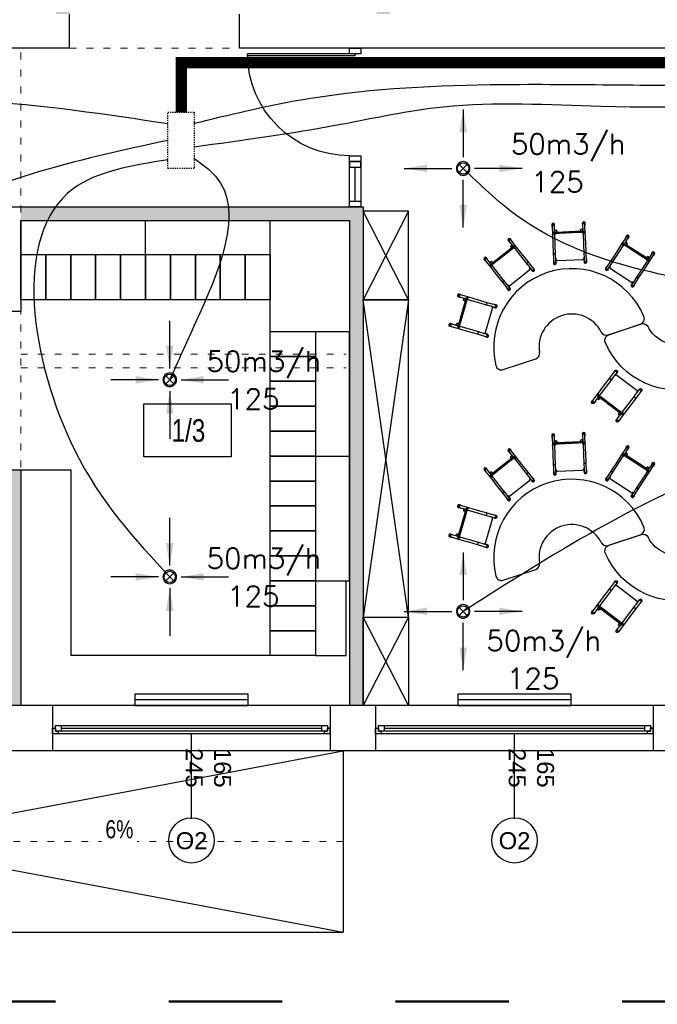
# Model space of a CAD drawing. Header units: millimetres. Extents: x 3698380 to 4312681, y 679670 to 844285.
# Tile 86 of 100: x 4193178 to 4198804, y 778991 to 787677. Entities that reach past the tile are written whole.
import ezdxf
from ezdxf.enums import TextEntityAlignment as Align

# ---------------------------------------------------------------- set-up
doc = ezdxf.new("R2010")
doc.units = ezdxf.units.MM
doc.header["$LTSCALE"] = 10
doc.linetypes.add('1', pattern=[2, 1, -1])
doc.linetypes.add('ACAD_ISO03W100', pattern=[30, 12, -18])
for name, color, linetype in [('! IS_GAZ_opisy', 7, 'Continuous'), ('_wytyczne ele', 6, 'Continuous'), ('A_bloki', 252, 'Continuous'), ('A_kreskowanie', 8, 'Continuous'), ('A_opis', 6, 'Continuous'), ('A_opis_pom', 3, 'Continuous'), ('A_sc_istn', 252, 'Continuous'), ('A_sc_proj', 2, 'Continuous'), ('A_stolarka', 252, 'Continuous'), ('A_wymiary', 1, 'Continuous'), ('FLUID-N1', 7, 'Continuous'), ('FLUID-N1-200-ARRGR', 7, 'Continuous'), ('FLUID-W1', 7, 'Continuous'), ('FLUID-W1-200-ARRGR', 7, 'Continuous'), ('Went_wywiew', 1, '1')]:
    doc.layers.add(name, color=color, linetype=linetype)
for name, color, linetype, lineweight in [('0 20 cienka', 8, 'Continuous', 20), ('HVAC_n1', 5, 'Continuous', 30), ('HVAC_opis_woda', 4, 'Continuous', 13), ('HVAC_w1', 1, 'Continuous', 30), ('HVAC_zakres_opracowania', 1, '1', 50)]:
    doc.layers.add(name, color=color, linetype=linetype, lineweight=lineweight)
doc.styles.add('FDBES', font='simplex.shx')
doc.styles.add('OPIS1', font='ROMANS.SHX', dxfattribs={"width": 0.8})
doc.styles.get("Standard").update_dxf_attribs({"font": 'arial.ttf'})
doc.styles.add('Strzałki', font='ic-isocp.shx', dxfattribs={"width": 0.8})
doc.linetypes.add('TRACKS', pattern='A,0.15,[130,ltypeshp.shx,S=0.25,R=0,X=0,Y=0],0.15', length=0.3)
doc.dimstyles.new('FDBES', dxfattribs={"dimscale": 50, "dimtxt": 4, "dimasz": 2.5, "dimexe": 0.8, "dimexo": 2, "dimgap": 1, "dimtad": 1, "dimdsep": 46, "dimtxsty": 'FDBES', "dimcen": 2.5, "dimclrd": 4, "dimclre": 5, "dimadec": 0, "dimazin": 0, "dimtfac": 1, "dimtmove": 0, "dimatfit": 3, "dimfxl": 1, "dimarcsym": 0})

# ---------------------------------------------------------------- blocks, each defined once
blk = doc.blocks.new('*U462')
at = {"color": 252}
for p, q in [((-95, 20), (-100, 20)), ((-97.5, 15), (-97.5, 17.5)), ((-97.5, 17.5), (-95, 17.5)), ((-92.5, 17.5), (-97.5, 17.5)), ((-97.5, 17.5), (-97.5, 12.5)), ((-95, 17.5), (-95, 20)), ((140, 20), (-95, 20)), ((-92.5, 12.5), (-92.5, 17.5)), ((137.5, 17.5), (-92.5, 17.5)), ((142.5, 17.5), (137.5, 17.5)), ((137.5, 17.5), (137.5, 12.5)), ((145, 20), (140, 20)), ((140, 20), (140, 17.5)), ((140, 17.5), (142.5, 17.5)), ((142.5, 17.5), (142.5, 15)), ((142.5, 12.5), (142.5, 17.5)), ((-100, 15), (-97.5, 15)), ((-97.5, 12.5), (-92.5, 12.5)), ((-92.5, 15), (137.5, 15)), ((-92.5, 12.5), (137.5, 12.5)), ((-92.5, 12.5), (137.5, 12.5)), ((137.5, 12.5), (142.5, 12.5)), ((142.5, 15), (145, 15))]:
    blk.add_line(p, q, dxfattribs=at)
for points in [[(-100, 20), (-100, 15), (-97.5, 15)], [(145, 20), (145, 14.99), (142.5, 15)]]:
    blk.add_lwpolyline(points, dxfattribs=at)
blk = doc.blocks.new('*U338')
at = {"color": 252}
blk.add_lwpolyline([(75, 0), (0, 0)], dxfattribs=at)
for tag, p in [('S', (30, 5)), ('H', (30, -20))]:
    blk.add_attdef(tag, text='', height=15, dxfattribs=at).set_placement(p, align=Align.CENTER)
blk = doc.blocks.new('jndf')
at = {"layer": 'A_stolarka', "ltscale": 2}
for p, q in [((6685.7, -1555593.7), (6685.7, -1556543.7)), ((6685.7, -1555593.7), (6705.7, -1555593.7)), ((6705.7, -1555593.7), (6705.7, -1556543.7))]:
    blk.add_line(p, q, dxfattribs=at)
for points in [[(5755.7, -1555643.7), (5805.7, -1555643.7), (5805.7, -1555543.7), (5755.7, -1555543.7)], [(6705.7, -1555643.7), (6755.7, -1555643.7), (6755.7, -1555543.7), (6705.7, -1555543.7)]]:
    blk.add_lwpolyline(points, close=True, dxfattribs=at)
blk.add_arc((6705.7, -1555643.7), 900, 180, 270, dxfattribs=at)
blk = doc.blocks.new('Stolik banan - czerwony - wys_ 53 cm-1783507-0 PARTER')
at = {"layer": 'A_bloki'}
for p, q in [((-33.64, 69.19), (-63.82, 69.19)), ((63.79, 69.19), (33.62, 69.19))]:
    blk.add_line(p, q, dxfattribs=at)
for centre, radius, start, end in [((-63.82, 64.19), 5, 90, 184.4808), ((-0.01, 69.19), 69, 184.4808, 355.5192), ((-33.64, 64.19), 5, 8.45652, 90), ((-0.01, 69.19), 29, 188.45652, 351.54348), ((33.62, 64.19), 5, 90, 171.54348), ((63.79, 64.19), 5, 355.5192, 90)]:
    blk.add_arc(centre, radius, start, end, dxfattribs=at)
blk = doc.blocks.new('Krzesełko 38 cm - Czerwony-V99-0 PARTER')
at = {"layer": 'A_bloki'}
for p, q in [((-14.75, 7.01), (-14.75, 5.8)), ((-14.5, 5.8), (-14.5, -1.97)), ((-13.5, 0), (-8.5, 0)), ((-12.5, 1), (-12.5, 5.8)), ((-12.5, 1), (-12.5, 0)), ((-12.25, 5.8), (-12.25, 7.01)), ((-10.5, 0.06), (-10.5, 1)), ((10.5, 0.11), (-10.5, 0.11)), ((-8.5, 0), (8.5, 0)), ((8.5, 0), (13.5, 0)), ((10.5, 1), (10.5, 0.06)), ((12.25, 7.01), (12.25, 5.8)), ((12.5, 5.8), (12.5, 1)), ((12.5, 0), (12.5, 1)), ((14.5, -1.97), (14.5, 5.8)), ((14.75, 5.8), (14.75, 7.01)), ((-14.5, -1.97), (-14.5, -9.97)), ((-13.5, 0), (-13.5, -1)), ((-8.5, -1), (-13.5, -1)), ((-12.5, -1.97), (-12.5, -1)), ((-12.5, -1.05), (-12.5, -1.89)), ((-12.5, -19.79), (-12.5, -1.89)), ((8.5, -1), (-8.5, -1)), ((13.5, -1), (8.5, -1)), ((12.5, -1), (12.5, -1.97)), ((12.5, -1.89), (12.5, -1.05)), ((12.5, -1.89), (12.5, -19.79)), ((13.5, -1), (13.5, 0)), ((14.5, -9.97), (14.5, -1.97)), ((-14.5, -9.97), (-14.5, -17.97)), ((14.5, -17.97), (14.5, -9.97)), ((-14.75, -25.73), (-14.75, -26.94)), ((-14.5, -17.97), (-14.5, -26.94)), ((-12.5, -19.11), (-12.5, -17.97)), ((-12.5, -19.98), (-12.5, -19.79)), ((-12.5, -22.92), (-12.5, -19.98)), ((-12.5, -26.94), (-12.5, -22.92)), ((-12.25, -26.94), (-12.25, -25.73)), ((-11.14, -24.82), (11.14, -24.82)), ((12.25, -25.73), (12.25, -26.94)), ((12.5, -17.97), (12.5, -19.11)), ((12.5, -19.79), (12.5, -19.98)), ((12.5, -19.98), (12.5, -22.92)), ((12.5, -22.92), (12.5, -26.94)), ((14.5, -26.94), (14.5, -17.97)), ((14.75, -26.94), (14.75, -25.73))]:
    blk.add_line(p, q, dxfattribs=at)
at = {"layer": 'A_bloki', "flags": 128}
for points in [[(-12.5, -22.92), (-12.46, -23.34), (-12.32, -23.74), (-12.11, -24.1), (-11.83, -24.41), (-11.49, -24.66)], [(11.49, -24.66), (11.83, -24.41), (12.11, -24.1), (12.32, -23.74), (12.46, -23.34), (12.5, -22.92)]]:
    blk.add_lwpolyline(points, dxfattribs=at)
at = {"layer": 'A_bloki'}
for centre, radius, start, end in [((-11.5, 1), 1, 0, 180), ((-11.5, 1), 1, 135, 180), ((-11.5, 1), 1, 180, 255), ((-11.5, 1), 1, 180, 360), ((-11.5, 1), 1, 30, 120), ((-11.5, 1), 1, 300, 0), ((-11.5, 1), 1, 0, 15), ((11.5, 1), 1, 360, 180), ((11.5, 1), 1, 120, 180), ((11.5, 1), 1, 180, 240), ((11.5, 1), 1, 180, 360), ((11.5, 1), 1, 360, 105), ((11.5, 1), 1, 270, 360), ((-10.5, -1.89), 2, 155.58201, 180), ((10.5, -1.89), 2, 0, 24.41799)]:
    blk.add_arc(centre, radius, start, end, dxfattribs=at)
for centre, major_axis, start_param, end_param in [((-13.5, 7.01), (-1.25, 0), 3.141593, 6.283185), ((-13.5, 7.01), (1.25, 0), 3.141593, 3.403392), ((-13.5, 5.8), (1.25, 0), 0, 3.141593), ((-13.5, 5.8), (1.25, 0), 3.141593, 3.77396), ((-13.5, 5.8), (-1, 0), 3.141593, 6.283185), ((-13.5, 5.8), (1.25, 0), 5.650818, 6.283185), ((-13.5, 7.01), (-1.25, 0), 2.879793, 3.141593), ((13.5, 7.01), (-1.25, 0), 3.141593, 6.283185), ((13.5, 7.01), (1.25, 0), 3.141593, 3.403392), ((13.5, 5.8), (1.25, 0), 0, 3.141593), ((13.5, 5.8), (1.25, 0), 3.141593, 3.77396), ((13.5, 5.8), (-1, 0), 3.141593, 6.283185), ((13.5, 5.8), (1.25, 0), 5.650818, 6.283185), ((13.5, 7.01), (-1.25, 0), 2.879793, 3.141593), ((-13.5, -25.73), (1.25, 0), 2.509225, 3.141593), ((-13.5, -25.73), (1.25, 0), 3.141593, 6.283185), ((-13.5, -25.73), (1.25, 0), 0, 0.632368), ((13.5, -25.73), (1.25, 0), 2.509225, 3.141593), ((13.5, -25.73), (1.25, 0), 3.141593, 6.283185), ((13.5, -25.73), (1.25, 0), 0, 0.632368), ((-13.5, -26.94), (-1.25, 0), 6.021386, 6.283185), ((-13.5, -26.94), (-1.25, 0), 0, 3.141593), ((-13.5, -26.94), (1.25, 0), 0, 0.261799), ((13.5, -26.94), (-1.25, 0), 6.100199, 6.283185), ((13.5, -26.94), (-1.25, 0), 0, 3.141593), ((13.5, -26.94), (1.25, 0), 0, 0.261799)]:
    blk.add_ellipse(centre, major_axis=major_axis, ratio=0.970296, start_param=start_param, end_param=end_param, dxfattribs=at)
for points, knots in [([(-12.5, 1), (-12.5, 1.09), (-12.48, 1.22), (-12.43, 1.38), (-12.38, 1.48), (-12.33, 1.56), (-12.28, 1.63), (-12.24, 1.68), (-12.21, 1.71)], [0, 0, 0, 0, 0.0833333, 0.125, 0.1666667, 0.1875, 0.2083333, 0.25, 0.25, 0.25, 0.25]), ([(-11.76, 0.03), (-11.8, 0.05), (-11.88, 0.07), (-12, 0.13), (-12.09, 0.19), (-12.16, 0.25), (-12.22, 0.31), (-12.3, 0.39), (-12.36, 0.48), (-12.4, 0.56), (-12.43, 0.64), (-12.48, 0.78), (-12.5, 0.91), (-12.5, 1)], [0.5833333, 0.5833333, 0.5833333, 0.5833333, 0.625, 0.6666667, 0.7083333, 0.7291667, 0.75, 0.7916667, 0.8333333, 0.8541667, 0.875, 0.9166667, 1, 1, 1, 1]), ([(-12, 1.87), (-11.96, 1.89), (-11.88, 1.93), (-11.72, 1.98), (-11.5, 2.01), (-11.28, 1.98), (-11.12, 1.93), (-11.04, 1.89), (-11, 1.87)], [0.3333333, 0.3333333, 0.3333333, 0.3333333, 0.375, 0.4166667, 0.5, 0.5833333, 0.625, 0.6666667, 0.6666667, 0.6666667, 0.6666667]), ([(-10.5, 1), (-10.5, 0.91), (-10.52, 0.78), (-10.57, 0.62), (-10.62, 0.52), (-10.67, 0.44), (-10.72, 0.37), (-10.78, 0.31), (-10.84, 0.25), (-10.91, 0.19), (-10.96, 0.16), (-11, 0.13)], [0, 0, 0, 0, 0.0833333, 0.125, 0.1666667, 0.1875, 0.2083333, 0.25, 0.2708333, 0.2916667, 0.3333333, 0.3333333, 0.3333333, 0.3333333]), ([(10.5, 1), (10.5, 1.09), (10.52, 1.22), (10.57, 1.38), (10.62, 1.48), (10.67, 1.56), (10.72, 1.63), (10.78, 1.69), (10.84, 1.75), (10.91, 1.81), (10.96, 1.84), (11, 1.87)], [0, 0, 0, 0, 0.0833333, 0.125, 0.1666667, 0.1875, 0.2083333, 0.25, 0.2708333, 0.2916667, 0.3333333, 0.3333333, 0.3333333, 0.3333333]), ([(11, 0.13), (10.96, 0.16), (10.91, 0.19), (10.84, 0.25), (10.78, 0.31), (10.7, 0.39), (10.64, 0.48), (10.6, 0.56), (10.57, 0.64), (10.52, 0.78), (10.5, 0.91), (10.5, 1)], [0.6666667, 0.6666667, 0.6666667, 0.6666667, 0.7083333, 0.7291667, 0.75, 0.7916667, 0.8333333, 0.8541667, 0.875, 0.9166667, 1, 1, 1, 1]), ([(11.06, 0.03), (11.01, 0.04), (10.83, 0.09), (10.64, 0.11), (10.5, 0.11)], [0.4285714, 0.4285714, 0.4285714, 0.4285714, 0.5714286, 1, 1, 1, 1]), ([(11.5, 2), (11.59, 2), (11.72, 1.98), (11.88, 1.93), (11.96, 1.89), (12, 1.87)], [0.5, 0.5, 0.5, 0.5, 0.5833333, 0.625, 0.6666667, 0.6666667, 0.6666667, 0.6666667]), ([(12.5, 1), (12.5, 0.91), (12.48, 0.78), (12.43, 0.62), (12.38, 0.52), (12.33, 0.44), (12.28, 0.37), (12.22, 0.31), (12.16, 0.25), (12.09, 0.19), (12, 0.13), (11.88, 0.07), (11.72, 0.02), (11.59, 0), (11.5, 0)], [0, 0, 0, 0, 0.0833333, 0.125, 0.1666667, 0.1875, 0.2083333, 0.25, 0.2708333, 0.2916667, 0.3333333, 0.375, 0.4166667, 0.5, 0.5, 0.5, 0.5]), ([(12.21, 1.71), (12.24, 1.68), (12.3, 1.61), (12.36, 1.52), (12.4, 1.44), (12.43, 1.36), (12.48, 1.22), (12.5, 1.09), (12.5, 1)], [0.75, 0.75, 0.75, 0.75, 0.7916667, 0.8333333, 0.8541667, 0.875, 0.9166667, 1, 1, 1, 1]), ([(-14.5, -1.97), (-14.5, -1.9), (-14.48, -1.8), (-14.43, -1.67), (-14.37, -1.58), (-14.3, -1.49), (-14.21, -1.41), (-14.11, -1.35), (-13.97, -1.27), (-13.76, -1.2), (-13.5, -1.18), (-13.24, -1.2), (-13.03, -1.27), (-12.89, -1.35), (-12.79, -1.41), (-12.7, -1.49), (-12.63, -1.58), (-12.57, -1.67), (-12.52, -1.8), (-12.5, -1.9), (-12.5, -1.97)], [0, 0, 0, 0, 0.083333, 0.125, 0.166667, 0.208333, 0.25, 0.291667, 0.333333, 0.416667, 0.5, 0.583333, 0.666667, 0.708333, 0.75, 0.791667, 0.833333, 0.875, 0.916667, 1, 1, 1, 1]), ([(12.5, -1.97), (12.5, -1.9), (12.52, -1.8), (12.57, -1.67), (12.63, -1.58), (12.7, -1.49), (12.79, -1.41), (12.89, -1.35), (13.03, -1.27), (13.24, -1.2), (13.5, -1.18), (13.76, -1.2), (13.97, -1.27), (14.11, -1.35), (14.21, -1.41), (14.3, -1.49), (14.37, -1.58), (14.43, -1.67), (14.48, -1.8), (14.5, -1.9), (14.5, -1.97)], [0, 0, 0, 0, 0.083333, 0.125, 0.166667, 0.208333, 0.25, 0.291667, 0.333333, 0.416667, 0.5, 0.583333, 0.666667, 0.708333, 0.75, 0.791667, 0.833333, 0.875, 0.916667, 1, 1, 1, 1]), ([(-14.5, -17.97), (-14.5, -18.04), (-14.48, -18.14), (-14.43, -18.27), (-14.37, -18.36), (-14.3, -18.44), (-14.21, -18.52), (-14.11, -18.59), (-13.97, -18.67), (-13.76, -18.73), (-13.5, -18.76), (-13.24, -18.73), (-13.03, -18.67), (-12.89, -18.59), (-12.79, -18.52), (-12.7, -18.44), (-12.63, -18.36), (-12.57, -18.27), (-12.52, -18.14), (-12.5, -18.04), (-12.5, -17.97)], [0, 0, 0, 0, 0.083333, 0.125, 0.166667, 0.208333, 0.25, 0.291667, 0.333333, 0.416667, 0.5, 0.583333, 0.666667, 0.708333, 0.75, 0.791667, 0.833333, 0.875, 0.916667, 1, 1, 1, 1]), ([(-11.57, -24.61), (-11.57, -24.61), (-11.58, -24.6), (-11.6, -24.59), (-11.61, -24.58), (-11.63, -24.57), (-11.64, -24.56), (-11.66, -24.55), (-11.67, -24.54), (-11.68, -24.53), (-11.7, -24.52), (-11.71, -24.51), (-11.73, -24.5), (-11.74, -24.49), (-11.76, -24.47), (-11.79, -24.45), (-11.82, -24.42), (-11.86, -24.39), (-11.91, -24.34), (-11.94, -24.31), (-11.96, -24.29)], [0, 0, 0, 0, 0.071429, 0.107143, 0.142857, 0.178571, 0.214286, 0.25, 0.285714, 0.321429, 0.357143, 0.392857, 0.428571, 0.464286, 0.5, 0.571429, 0.642857, 0.714286, 0.857143, 1, 1, 1, 1]), ([(-11.49, -24.66), (-11.46, -24.67), (-11.43, -24.69), (-11.39, -24.71), (-11.36, -24.72), (-11.35, -24.73), (-11.33, -24.74), (-11.31, -24.75), (-11.29, -24.76), (-11.28, -24.76), (-11.26, -24.77), (-11.24, -24.78), (-11.23, -24.78), (-11.21, -24.79), (-11.19, -24.8), (-11.18, -24.8), (-11.16, -24.81), (-11.15, -24.81), (-11.15, -24.81), (-11.14, -24.82), (-11.14, -24.82), (-11.14, -24.82), (-11.14, -24.81)], [0, 0, 0, 0, 0.1428571, 0.2142857, 0.25, 0.2857143, 0.3214286, 0.3571429, 0.3928571, 0.4285714, 0.4642857, 0.5, 0.5357143, 0.5714286, 0.6071429, 0.6428571, 0.6785714, 0.7142857, 0.75, 0.7857143, 0.8214286, 0.8571429, 0.8571429, 0.8571429, 0.8571429]), ([(11.14, -24.81), (11.14, -24.82), (11.14, -24.82), (11.14, -24.82), (11.15, -24.81), (11.15, -24.81), (11.16, -24.81), (11.18, -24.8), (11.19, -24.8), (11.21, -24.79), (11.23, -24.78), (11.24, -24.78), (11.26, -24.77), (11.28, -24.76), (11.29, -24.76), (11.31, -24.75), (11.33, -24.74), (11.35, -24.73), (11.36, -24.72), (11.39, -24.71), (11.43, -24.69), (11.46, -24.67), (11.49, -24.66)], [0.1428571, 0.1428571, 0.1428571, 0.1428571, 0.1785714, 0.2142857, 0.25, 0.2857143, 0.3214286, 0.3571429, 0.3928571, 0.4285714, 0.4642857, 0.5, 0.5357143, 0.5714286, 0.6071429, 0.6428571, 0.6785714, 0.7142857, 0.75, 0.7857143, 0.8571429, 1, 1, 1, 1]), ([(11.96, -24.29), (11.94, -24.31), (11.91, -24.34), (11.86, -24.39), (11.82, -24.42), (11.79, -24.45), (11.76, -24.47), (11.74, -24.49), (11.73, -24.5), (11.71, -24.51), (11.7, -24.52), (11.68, -24.53), (11.67, -24.54), (11.66, -24.55), (11.64, -24.56), (11.63, -24.57), (11.61, -24.58), (11.6, -24.59), (11.58, -24.6), (11.57, -24.61), (11.57, -24.61)], [0, 0, 0, 0, 0.142857, 0.285714, 0.357143, 0.428571, 0.5, 0.535714, 0.571429, 0.607143, 0.642857, 0.678571, 0.714286, 0.75, 0.785714, 0.821429, 0.857143, 0.892857, 0.928571, 1, 1, 1, 1]), ([(12.5, -17.97), (12.5, -18.04), (12.52, -18.14), (12.57, -18.27), (12.63, -18.36), (12.7, -18.44), (12.79, -18.52), (12.89, -18.59), (13.03, -18.67), (13.24, -18.73), (13.5, -18.76), (13.76, -18.73), (13.97, -18.67), (14.11, -18.59), (14.21, -18.52), (14.3, -18.44), (14.37, -18.36), (14.43, -18.27), (14.48, -18.14), (14.5, -18.04), (14.5, -17.97)], [0, 0, 0, 0, 0.083333, 0.125, 0.166667, 0.208333, 0.25, 0.291667, 0.333333, 0.416667, 0.5, 0.583333, 0.666667, 0.708333, 0.75, 0.791667, 0.833333, 0.875, 0.916667, 1, 1, 1, 1])]:
    blk.add_open_spline(points, degree=3, knots=knots, dxfattribs=at)
for points in [[(-10.5, 0.11), (-10.55, 0.11), (-10.64, 0.11), (-10.78, 0.09), (-10.92, 0.07), (-11.01, 0.04), (-11.06, 0.03)], [(-10.79, 1.71), (-10.76, 1.68), (-10.7, 1.61), (-10.66, 1.54), (-10.63, 1.5)], [(-10.53, 1.26), (-10.51, 1.18), (-10.5, 1.09), (-10.5, 1)]]:
    blk.add_open_spline(points, degree=3, dxfattribs=at)
blk = doc.blocks.new('CFU')
at = {"layer": 'A_bloki'}
for p, q in [((64155.5, -676318), (64555.5, -675538)), ((64155.5, -675538), (64555.5, -676318))]:
    blk.add_line(p, q, dxfattribs=at)
blk.add_lwpolyline([(64555.5, -676318), (64155.5, -676318), (64155.5, -675538), (64555.5, -675538)], close=True, dxfattribs=at)
blk = doc.blocks.new('NJIOVGYGV')
at = {"layer": 'A_bloki'}
for p, q in [((64155.5, -679118), (64555.5, -676318)), ((64155.5, -676318), (64555.5, -679118))]:
    blk.add_line(p, q, dxfattribs=at)
blk.add_lwpolyline([(64155.5, -676318), (64555.5, -676318), (64555.5, -679118), (64155.5, -679118)], close=True, dxfattribs=at)
blk = doc.blocks.new('d')
at = {"layer": 'A_kreskowanie', "ltscale": 2}
h = blk.add_hatch(color=252, dxfattribs=at)
h.dxf.hatch_style = 1
h.paths.add_polyline_path([(3731432.76, 791007.02), (3731312.76, 791007.02), (3731312.76, 789647.02), (3731432.76, 789647.02)])
h.paths.add_polyline_path([(3732874.74, 789327.02), (3732874.74, 789347.02), (3731432.76, 789347.02), (3731432.76, 789227.02), (3732874.74, 789227.02)])
h.paths.add_polyline_path([(3732754.74, 789227.02), (3732634.74, 789227.02), (3732634.74, 789127.02), (3732754.74, 789127.02)])
h.paths.add_polyline_path([(3734281.53, 789347.02), (3733874.74, 789347.02), (3733874.74, 789227.02), (3734281.53, 789227.02)])
h.paths.add_polyline_path([(3734161.53, 791007.02), (3734041.53, 791007.02), (3734041.53, 790927.02), (3734041.53, 790357.02), (3734041.53, 789347.02), (3734161.53, 789347.02)])
h.paths.add_polyline_path([(3736381.9, 791007.02), (3736261.9, 791007.02), (3736261.9, 789347.02), (3735463.65, 789347.02), (3735314.74, 789347.02), (3735314.74, 789227.02), (3736381.9, 789227.02)])
h.paths.add_polyline_path([(3735583.65, 789227.02), (3735463.65, 789227.02), (3735463.65, 787727.02), (3735583.65, 787727.02)])
h.paths.add_polyline_path([(3732754.74, 788122.56), (3732634.74, 788122.56), (3732634.74, 787727.02), (3732754.74, 787727.02)])
h.paths.add_polyline_path([(3731432.76, 789527.02), (3731312.76, 789527.02), (3731312.76, 787727.02), (3731432.76, 787727.02)])
h.paths.add_polyline_path([(3730049.12, 787727.02), (3729235.08, 787727.02), (3729235.08, 787627.02), (3729285.08, 787627.02), (3729285.08, 787527.02, 0.0278424), (3729290.65, 787427.02), (3730049.12, 787427.02)])
h.paths.add_polyline_path([(3729285.08, 787527.02), (3729235.08, 787527.02), (3729235.08, 787427.02), (3729290.65, 787427.02, -0.0278424)], flags=17)
h.paths.add_polyline_path([(3729285.08, 787627.02), (3729235.08, 787627.02), (3729235.08, 787527.02), (3729285.08, 787527.02)], flags=17)
h.paths.add_polyline_path([(3729114.74, 784607.02), (3728714.74, 784607.02), (3728714.74, 783607.02), (3729114.74, 783607.02)])
h.paths.add_polyline_path([(3729220.66, 783607.02), (3729114.74, 783607.02), (3729114.74, 783487.02), (3729220.66, 783487.02)])
h.paths.add_polyline_path([(3729309.74, 783607.02), (3729220.66, 783607.02), (3729220.66, 783487.02), (3729309.74, 783487.02)])
h.paths.add_polyline_path([(3732204.74, 783607.02), (3730709.74, 783607.02), (3730709.74, 783487.02), (3732204.74, 783487.02)])
h.paths.add_polyline_path([(3732324.74, 783707.02), (3732204.74, 783707.02), (3732204.74, 781627.02), (3732324.74, 781627.02)])
h.paths.add_polyline_path([(3735344.74, 786027.02), (3735224.74, 786027.02), (3732324.74, 786027.02), (3732324.74, 785907.02), (3735224.74, 785907.02), (3735224.74, 781627.02), (3735344.74, 781627.02)])
h.paths.add_polyline_path([(3744114.74, 791127.02), (3735314.74, 791127.02), (3735314.74, 791007.02), (3744114.74, 791007.02)])
h.paths.add_polyline_path([(3740100.05, 791007.02), (3739980.05, 791007.02), (3739980.05, 787727.02), (3740100.05, 787727.02)])
h.paths.add_polyline_path([(3742214.74, 791007.02), (3742094.74, 791007.02), (3742094.74, 787727.02), (3742214.74, 787727.02)])
h.paths.add_polyline_path([(3727024.74, 793327.02), (3726904.74, 793327.02), (3726904.74, 789127.02), (3727024.74, 789127.02)])
at = {"layer": '0 20 cienka', "color": 252, "linetype": 'ACAD_ISO03W100', "ltscale": 0.5}
for p, q in [((3732754.74, 787427.02), (3734254.74, 787427.02)), ((3730909.74, 780427.02), (3735169.87, 780427.02))]:
    blk.add_line(p, q, dxfattribs=at)
for points in [[(3732324.74, 781627.02), (3732324.74, 787427.02)], [(3732324.74, 784727.02), (3735194.74, 784727.02)], [(3732324.74, 784607.02), (3735194.74, 784607.02)]]:
    blk.add_lwpolyline(points, dxfattribs=at)
at = {"layer": 'A_bloki', "color": 252, "linetype": 'Continuous'}
for p, q in [((3732324.74, 785607.02), (3732324.74, 785907.02)), ((3733424.74, 785607.02), (3733424.74, 785907.02)), ((3733424.74, 785607.02), (3733424.74, 785907.02)), ((3734524.74, 784846.58), (3734524.74, 785907.02)), ((3734924.74, 784927.02), (3735224.74, 784927.02)), ((3734924.74, 784927.02), (3735224.74, 784927.02)), ((3734924.74, 783827.02), (3735224.74, 783827.02)), ((3734924.74, 783827.02), (3735224.74, 783827.02)), ((3734924.74, 783827.02), (3735224.74, 783827.02)), ((3734924.74, 783827.02), (3735224.74, 783827.02)), ((3734924.74, 783827.02), (3735224.74, 783827.02)), ((3732324.74, 783707.02), (3732764.74, 783707.02)), ((3734924.74, 782727.02), (3735224.74, 782727.02)), ((3734924.74, 782727.02), (3735224.74, 782727.02)), ((3734924.74, 782727.02), (3735224.74, 782727.02)), ((3734524.74, 782067.02), (3732764.74, 782067.02)), ((3734924.74, 782067.02), (3735194.74, 782067.02))]:
    blk.add_line(p, q, dxfattribs=at)
for points in [[(3732324.74, 785207.02), (3732324.74, 785607.02), (3732544.74, 785607.02), (3732544.74, 785207.02)], [(3732544.74, 785207.02), (3732544.74, 785607.02), (3732764.74, 785607.02), (3732764.74, 785207.02)], [(3732764.74, 785207.02), (3732764.74, 785607.02), (3732984.74, 785607.02), (3732984.74, 785207.02)], [(3732984.74, 785207.02), (3732984.74, 785607.02), (3733204.74, 785607.02), (3733204.74, 785207.02)], [(3733204.74, 785207.02), (3733204.74, 785607.02), (3733424.74, 785607.02), (3733424.74, 785207.02)], [(3733424.74, 785207.02), (3733424.74, 785607.02), (3733644.74, 785607.02), (3733644.74, 785207.02)], [(3733644.74, 785207.02), (3733644.74, 785607.02), (3733864.74, 785607.02), (3733864.74, 785207.02)], [(3733864.74, 785207.02), (3733864.74, 785607.02), (3734084.74, 785607.02), (3734084.74, 785207.02)], [(3734084.74, 785207.02), (3734084.74, 785607.02), (3734304.74, 785607.02), (3734304.74, 785207.02)], [(3734304.74, 785207.02), (3734304.74, 785607.02), (3734524.74, 785607.02), (3734524.74, 785207.02)], [(3734524.74, 784927.02), (3734924.74, 784927.02), (3734924.74, 784707.02), (3734524.74, 784707.02)], [(3734524.74, 784707.02), (3734924.74, 784707.02), (3734924.74, 784487.02), (3734524.74, 784487.02)], [(3734524.74, 784487.02), (3734924.74, 784487.02), (3734924.74, 784267.02), (3734524.74, 784267.02)], [(3734524.74, 784267.02), (3734924.74, 784267.02), (3734924.74, 784047.02), (3734524.74, 784047.02)], [(3734524.74, 784047.02), (3734924.74, 784047.02), (3734924.74, 783827.02), (3734524.74, 783827.02)], [(3734524.74, 783827.02), (3734924.74, 783827.02), (3734924.74, 783607.02), (3734524.74, 783607.02)], [(3734524.74, 783607.02), (3734924.74, 783607.02), (3734924.74, 783387.02), (3734524.74, 783387.02)], [(3734524.74, 783387.02), (3734924.74, 783387.02), (3734924.74, 783167.02), (3734524.74, 783167.02)], [(3734524.74, 783167.02), (3734924.74, 783167.02), (3734924.74, 782947.02), (3734524.74, 782947.02)], [(3734524.74, 782947.02), (3734924.74, 782947.02), (3734924.74, 782727.02), (3734524.74, 782727.02)], [(3734524.74, 782727.02), (3734924.74, 782727.02), (3734924.74, 782507.02), (3734524.74, 782507.02)], [(3734524.74, 782507.02), (3734924.74, 782507.02), (3734924.74, 782287.02), (3734524.74, 782287.02)], [(3734524.74, 782287.02), (3734924.74, 782287.02), (3734924.74, 782067.02), (3734524.74, 782067.02)]]:
    blk.add_lwpolyline(points, close=True, dxfattribs=at)
for points in [[(3735224.74, 783827.02), (3735224.74, 784927.02)], [(3735224.74, 782727.02), (3735224.74, 783827.02)], [(3732764.74, 783707.02), (3732764.74, 782067.02)], [(3735194.74, 782067.02), (3735194.74, 782727.02)]]:
    blk.add_lwpolyline(points, dxfattribs=at)
at = {"layer": 'A_opis_pom', "color": 252, "ltscale": 2}
blk.add_lwpolyline([(3733410.74, 784286.87), (3734179.67, 784286.87), (3734179.67, 783821.45), (3733410.74, 783821.45)], close=True, dxfattribs=at)
at = {"layer": 'A_sc_istn', "color": 252}
for points in [[(3732754.74, 787427.02), (3731149.12, 787427.02)], [(3738835.51, 787427.02), (3734254.74, 787427.02)], [(3748199.74, 781627.02), (3730709.74, 781627.02)], [(3732604.74, 781627.02), (3732604.74, 781227.02)], [(3735054.74, 781627.02), (3735054.74, 781227.02)], [(3735454.74, 781627.02), (3735454.74, 781227.02)], [(3737904.74, 781627.02), (3737904.74, 781227.02)], [(3748199.74, 781227.02), (3730709.74, 781227.02)]]:
    blk.add_lwpolyline(points, dxfattribs=at)
for points in [[(3734329.74, 781727.02), (3733329.74, 781727.02), (3733329.74, 781627.02), (3734329.74, 781627.02)], [(3737179.74, 781727.02), (3736179.74, 781727.02), (3736179.74, 781627.02), (3737179.74, 781627.02)]]:
    blk.add_lwpolyline(points, close=True, dxfattribs=at)
at = {"layer": 'A_sc_istn', "color": 252, "linetype": 'TRACKS', "ltscale": 20}
for points in [[(3734329.74, 781677.02), (3733329.74, 781677.02)], [(3737179.74, 781677.02), (3736179.74, 781677.02)]]:
    blk.add_lwpolyline(points, dxfattribs=at)
at = {"layer": 'A_sc_istn', "color": 252}
for centre in [(3733831.05, 780437.26), (3736681.05, 780437.26)]:
    blk.add_circle(centre, 200, dxfattribs=at)
at = {"layer": 'A_sc_proj', "color": 252, "ltscale": 16}
for p, q in [((3732754.74, 787427.02), (3732754.74, 787727.02)), ((3734254.74, 787427.02), (3734254.74, 787727.02))]:
    blk.add_line(p, q, dxfattribs=at)
at = {"layer": 'A_sc_proj', "color": 252, "ltscale": 2}
for p, q in [((3732204.74, 786027.02), (3735344.74, 786027.02)), ((3735224.74, 786027.02), (3735344.74, 786027.02)), ((3732324.74, 785907.02), (3735224.74, 785907.02)), ((3732204.74, 785107.02), (3732324.74, 785107.02)), ((3732204.74, 783707.02), (3732324.74, 783707.02))]:
    blk.add_line(p, q, dxfattribs=at)
for points in [[(3735344.74, 786027.02), (3735344.74, 781627.02)], [(3732324.74, 785907.02), (3732324.74, 785107.02)], [(3735224.74, 785907.02), (3735224.74, 781627.02)], [(3732324.74, 783707.02), (3732324.74, 781627.02)]]:
    blk.add_lwpolyline(points, dxfattribs=at)
at = {"layer": 'A_stolarka', "color": 252, "ltscale": 2}
blk.add_line((3735274.74, 786077.02), (3735274.74, 786377.02), dxfattribs=at)
at = {"layer": 'A_stolarka', "color": 252}
for p, q in [((3730909.74, 780427.02), (3735169.87, 781227.02)), ((3735169.87, 781227.02), (3735169.87, 779627.02)), ((3730909.74, 780427.02), (3735169.87, 779627.02)), ((3729009.74, 779627.02), (3735169.87, 779627.02))]:
    blk.add_line(p, q, dxfattribs=at)
at = {"layer": 'A_stolarka', "color": 252, "ltscale": 2}
for points in [[(3735224.74, 786427.02), (3735224.74, 786377.02), (3735324.74, 786377.02), (3735324.74, 786427.02)], [(3735324.74, 786427.02), (3735324.74, 786027.02), (3735224.74, 786027.02), (3735224.74, 786427.02)], [(3735224.74, 786027.02), (3735224.74, 786077.02), (3735324.74, 786077.02), (3735324.74, 786027.02)]]:
    blk.add_lwpolyline(points, close=True, dxfattribs=at)
at = {"layer": 'A_bloki', "color": 252, "xscale": -1}
for name in ['CFU', 'NJIOVGYGV']:
    blk.add_blockref(name, (3799900.25, 1461524.98), dxfattribs=at)
at = {"layer": 'A_bloki', "color": 252}
for name, p, xscale, yscale, zscale, rotation in [('Krzesełko 38 cm - Czerwony-V99-0 PARTER', (3737159.85, 785804.59), 10, 10, 10, 2.530423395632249), ('Krzesełko 38 cm - Czerwony-V99-0 PARTER', (3736572.68, 785597.06), 9.999999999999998, 9.999999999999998, 9.999999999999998, 38.18098036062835), ('Krzesełko 38 cm - Czerwony-V99-0 PARTER', (3737755.4, 785631.12), 10, 10, 10, 327.0319375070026), ('Stolik banan - czerwony - wys_ 53 cm-1783507-0 PARTER', (3736969.19, 785447.3), 10.00000000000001, 10.00000000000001, 10.00000000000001, 198.3487556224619), ('Stolik banan - czerwony - wys_ 53 cm-1783507-0 PARTER', (3738335.71, 784442.52), -9.999999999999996, 9.999999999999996, 9.999999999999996, 18.34875562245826), ('Krzesełko 38 cm - Czerwony-V99-0 PARTER', (3736218.61, 785094.51), 9.999999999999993, 9.999999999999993, 9.999999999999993, 73.72347286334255), ('Krzesełko 38 cm - Czerwony-V99-0 PARTER', (3737523.06, 784276.85), -10, 10, 10, 142.9740383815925), ('Krzesełko 38 cm - Czerwony-V99-0 PARTER', (3737159.85, 783947.1), 10, 10, 10, 2.530423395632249), ('Krzesełko 38 cm - Czerwony-V99-0 PARTER', (3737755.4, 783773.63), 10, 10, 10, 327.0319375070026), ('Krzesełko 38 cm - Czerwony-V99-0 PARTER', (3736572.68, 783739.57), 9.999999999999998, 9.999999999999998, 9.999999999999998, 38.18098036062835), ('Stolik banan - czerwony - wys_ 53 cm-1783507-0 PARTER', (3736969.19, 783589.81), 10.00000000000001, 10.00000000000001, 10.00000000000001, 198.3487556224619), ('Krzesełko 38 cm - Czerwony-V99-0 PARTER', (3736218.61, 783237.01), 9.999999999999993, 9.999999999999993, 9.999999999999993, 73.72347286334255), ('Stolik banan - czerwony - wys_ 53 cm-1783507-0 PARTER', (3738335.71, 782585.02), -9.999999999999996, 9.999999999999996, 9.999999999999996, 18.34875562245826), ('Krzesełko 38 cm - Czerwony-V99-0 PARTER', (3737523.06, 782419.36), -10, 10, 10, 142.9740383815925)]:
    blk.add_blockref(name, p, dxfattribs=dict(at, xscale=xscale, yscale=yscale, zscale=zscale, rotation=rotation))
at = {"layer": 'A_bloki', "color": 252, "rotation": 180}
blk.add_blockref('CFU', (3799900.25, 106089.06), dxfattribs=at)
at = {"layer": 'A_sc_istn', "color": 252, "xscale": -10, "yscale": 10, "zscale": 10, "rotation": 180}
for p in [(3733604.74, 781576.99), (3736454.74, 781576.99)]:
    blk.add_blockref('*U462', p, dxfattribs=at)
at = {"layer": 'A_sc_istn', "color": 252, "linetype": 'ACAD_ISO03W100'}
ref = blk.add_blockref('*U338', (3733829.74, 781377), dxfattribs=dict(at, xscale=-10, yscale=10, zscale=10, rotation=90))
ref.add_attrib('S', '245', dxfattribs={"layer": '0', "color": 252, "height": 150, "rotation": 270}).set_placement((3733779.74, 781077), align=Align.CENTER)
ref.add_attrib('H', '165', dxfattribs={"layer": '0', "color": 252, "height": 150, "rotation": 270}).set_placement((3734029.74, 781077), align=Align.CENTER)
ref = blk.add_blockref('*U338', (3736679.74, 781377), dxfattribs=dict(at, xscale=-10, yscale=10, zscale=10, rotation=90))
ref.add_attrib('S', '245', dxfattribs={"layer": '0', "color": 252, "height": 150, "rotation": 270}).set_placement((3736629.74, 781077), align=Align.CENTER)
ref.add_attrib('H', '165', dxfattribs={"layer": '0', "color": 252, "height": 150, "rotation": 270}).set_placement((3736879.74, 781077), align=Align.CENTER)
at = {"layer": 'A_stolarka', "color": 252, "xscale": -1, "rotation": 270}
blk.add_blockref('jndf', (5290868.49, 780671.29), dxfattribs=at)
at = {"layer": 'A_sc_istn', "color": 252, "char_height": 300, "attachment_point": 7}
for insert in [(3733691.34, 780357.3), (3736541.34, 780357.3)]:
    blk.add_mtext_dynamic_manual_height_columns('{\\H0.5x;O2}', width=232.5953, gutter_width=12.5, heights=[0], dxfattribs=dict(at, insert=insert))
at = {"layer": 'A_opis', "color": 252, "insert": (3733194.36, 780534.24), "char_height": 160, "attachment_point": 5, "style": 'Strzałki', "bg_fill": 3, "box_fill_scale": 1.2, "bg_fill_color": 256, "bg_fill_transparency": 3932682}
blk.add_mtext('6%', dxfattribs=at)
at = {"layer": 'A_opis_pom', "color": 252, "insert": (3733803.73, 784051.7), "char_height": 200, "attachment_point": 5, "style": 'Strzałki', "bg_fill": 3, "box_fill_scale": 1.2, "bg_fill_color": 256, "bg_fill_transparency": 10554628}
blk.add_mtext('1/3', dxfattribs=at)
blk = doc.blocks.new('A$C77EF4F1D')
at = {"layer": 'HVAC_zakres_opracowania', "color": 2, "ltscale": 100}
blk.add_line((-1085.3, -14310.6), (16739.2, -14310.6), dxfattribs=at)
blk = doc.blocks.new('A$C625471DE')
at = {"layer": 'FLUID-W1', "color": 1, "linetype": 'Continuous', "lineweight": -3, "extrusion": (0, 0, -1)}
for p, q in [((55.54, 55.54, 5.2), (48.46, 48.46, 5.2)), ((55.54, 48.46, 5.2), (48.46, 55.54, 5.2))]:
    blk.add_line(p, q, dxfattribs=at)
at = {"layer": 'FLUID-W1', "color": 1, "linetype": 'Continuous', "extrusion": (0, 0, -1)}
blk.add_ellipse((52, 52, 5.2), major_axis=(4.24, -4.24), ratio=1, start_param=2.35619449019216, end_param=8.639379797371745, dxfattribs=at)
at = {"layer": 'FLUID-W1', "color": 1, "linetype": 'Continuous'}
blk.add_ellipse((52, 52, 5.2), major_axis=(-3.54, -3.54), ratio=1, start_param=2.356194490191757, end_param=8.639379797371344, dxfattribs=at)
at = {"layer": 'FLUID-W1-200-ARRGR', "color": 1}
for points in [[(52, 62), (52, 104)], [(42, 52), (0, 52)], [(62, 52), (104, 52)], [(52, 42), (52, 0)]]:
    blk.add_leader(points, dimstyle='FDBES', override={"dimscale": 8, "dimclrd": 1}, dxfattribs=at)
blk = doc.blocks.new('A$C6254716E')
at = {"layer": 'FLUID-N1', "color": 5, "linetype": 'Continuous', "lineweight": -3, "extrusion": (0, 0, -1)}
for p, q in [((48.46, 48.46, 5.2), (55.54, 55.54, 5.2)), ((48.46, 55.54, 5.2), (55.54, 48.46, 5.2))]:
    blk.add_line(p, q, dxfattribs=at)
at = {"layer": 'FLUID-N1', "color": 5, "linetype": 'Continuous', "extrusion": (0, 0, -1)}
blk.add_ellipse((52, 52, 5.2), major_axis=(-4.24, 4.24), ratio=1, start_param=2.35619449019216, end_param=8.639379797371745, dxfattribs=at)
at = {"layer": 'FLUID-N1', "color": 5, "linetype": 'Continuous'}
blk.add_ellipse((52, 52, 5.2), major_axis=(3.54, 3.54), ratio=1, start_param=2.356194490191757, end_param=8.639379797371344, dxfattribs=at)
at = {"layer": 'FLUID-N1-200-ARRGR', "color": 5}
for points in [[(52, 104), (52, 62)], [(0, 52), (42, 52)], [(104, 52), (62, 52)], [(52, 0), (52, 42)]]:
    blk.add_leader(points, dimstyle='FDBES', override={"dimscale": 8, "dimclrd": 5}, dxfattribs=at)

msp = doc.modelspace()

# ---------------------------------------------------------------- block references
at = {"layer": 'A_wymiary'}
msp.add_blockref('d', (460863.5, 0), dxfattribs=at)

# ---------------------------------------------------------------- next in the draw order: linework, layer by layer
at = {"layer": 'HVAC_n1', "ltscale": 2}
for points in [[(4203052.3, 784410.7), (4200066.9, 785213.8), (4197561.2, 785950.4), (4197091.4, 786364.8)], [(4203052.3, 784284.4), (4199512.7, 783759.8), (4197091.4, 782457.6)]]:
    msp.add_spline(points, degree=3, dxfattribs=at)
at = {"layer": 'HVAC_w1', "ltscale": 2, "const_width": 100}
msp.add_lwpolyline([(4194605.7, 786860.7), (4194605.7, 787297.1), (4203434.1, 787297.1), (4203434.1, 788835.3)], dxfattribs=at)
at = {"layer": 'HVAC_w1', "ltscale": 2}
for points in [[(4194717.9, 786555.6), (4195995.5, 786751.8), (4196915.8, 786908.8), (4198307.4, 786914.4), (4202469.1, 786873.4), (4204001.3, 786967.9), (4204817.5, 788734), (4204037.7, 790191.8)], [(4194717.9, 786762.9), (4195642, 786967.4), (4197326.2, 787104.3), (4199437.8, 787104.3), (4202258.8, 787093.4), (4202605.8, 787082.6), (4202668.4, 788441.2), (4202572.2, 789499.1), (4202801.1, 789650.9)], [(4194484.8, 786758.5), (4192776.4, 786962.9), (4190865.6, 786488.6), (4190716.2, 786239.1)], [(4194484.8, 786611.7), (4192147, 785810), (4190679.3, 783890.8), (4190716.2, 782431.5)], [(4194484.8, 786441.9), (4193650.5, 786185.8), (4193661.6, 783881.9), (4194502, 782761.3)], [(4194717.9, 786452.3), (4194906.6, 786296.4), (4194730.7, 785006.1), (4194502, 784500.3)]]:
    msp.add_spline(points, degree=3, dxfattribs=at)
at = {"layer": 'Went_wywiew'}
msp.add_lwpolyline([(4194717.9, 786860.7), (4194717.9, 786363.5), (4194484.8, 786363.5), (4194484.8, 786860.7)], close=True, dxfattribs=at)

# ---------------------------------------------------------------- next in the draw order: block references
at = {"layer": '_wytyczne ele', "color": 2, "ltscale": 2}
msp.add_blockref('A$C77EF4F1D', (4189578.2, 793327), dxfattribs=at)
at = {"layer": 'FLUID-W1-200-ARRGR', "xscale": 10, "yscale": 10, "zscale": 10, "rotation": 270}
for p in [(4196571.4, 786884.8, -52), (4196571.4, 782977.6, -52)]:
    msp.add_blockref('A$C6254716E', p, dxfattribs=at)
at = {"layer": 'FLUID-W1-200-ARRGR', "xscale": 10, "yscale": 10, "zscale": 10}
for p in [(4193982, 783980.3, -52), (4193982, 782241.3, -52)]:
    msp.add_blockref('A$C625471DE', p, dxfattribs=at)

# ---------------------------------------------------------------- next in the draw order: texts
at = {"layer": '! IS_GAZ_opisy', "style": 'FDBES'}
for s, p in [('50m3/h', (4197512.2, 786489.9)), ('125', (4197692.7, 786156.6)), ('50m3/h', (4194827.6, 784573.5, 52)), ('125', (4195008.1, 784240.1, 52)), ('50m3/h', (4194827.6, 782834.5, 52)), ('125', (4195008.1, 782501.2, 52)), ('50m3/h', (4197296.6, 782108.9)), ('125', (4197477.1, 781775.5))]:
    msp.add_text(s, height=180, dxfattribs=at).set_placement(p)
at = {"layer": 'HVAC_opis_woda', "color": 0, "insert": (4070550.7, 805214), "char_height": 187.5, "width": 10398.909, "attachment_point": 1, "rotation": 359.99999, "style": 'OPIS1'}
msp.add_mtext('\\pi-562.5,l750,t750;{\\T0.85;1.^IRysunek rozpatrywać razem z projektami pozostałych branż oraz opisem technicznym \\P2.^IProwadzenie przewodów na rysunku pokazano schematycznie w celu zachowania czytelności opracowania. Dokładną trasę prowadzenia ruraży ustalić w trakcie wykonywania prac montażowych. W razie kolizji korygować na bieżąco na budowie\\P3.^IW miejscach montażu armatury na przewodach należy przewidzieć dostęp do tej armatury\\P}4.^IInstalację C.O. na parterz prowadzić w warstwach posadzkowych. W części nieobejętem opracowaniem - pod stropem w obudowie\\P5.^IDobór grzejników wykonano dla temperatury zasilania i powrotu 70/50°C\\P6.^IRury izolować zgodnie z opisem technicznym\\P7.^IInstalację C.O. należy włączyć do istenijącej instalacji na poziomie piwnicy. Należy wykonać osobny obieg i wyposażyć go w odpowienią armaturę i pompę obiegową\\P8.^INa wszystkich grzejnikach zastosować zabudowy chroniące przed oparzeniem', dxfattribs=at)

doc.saveas('drawing.dxf')
